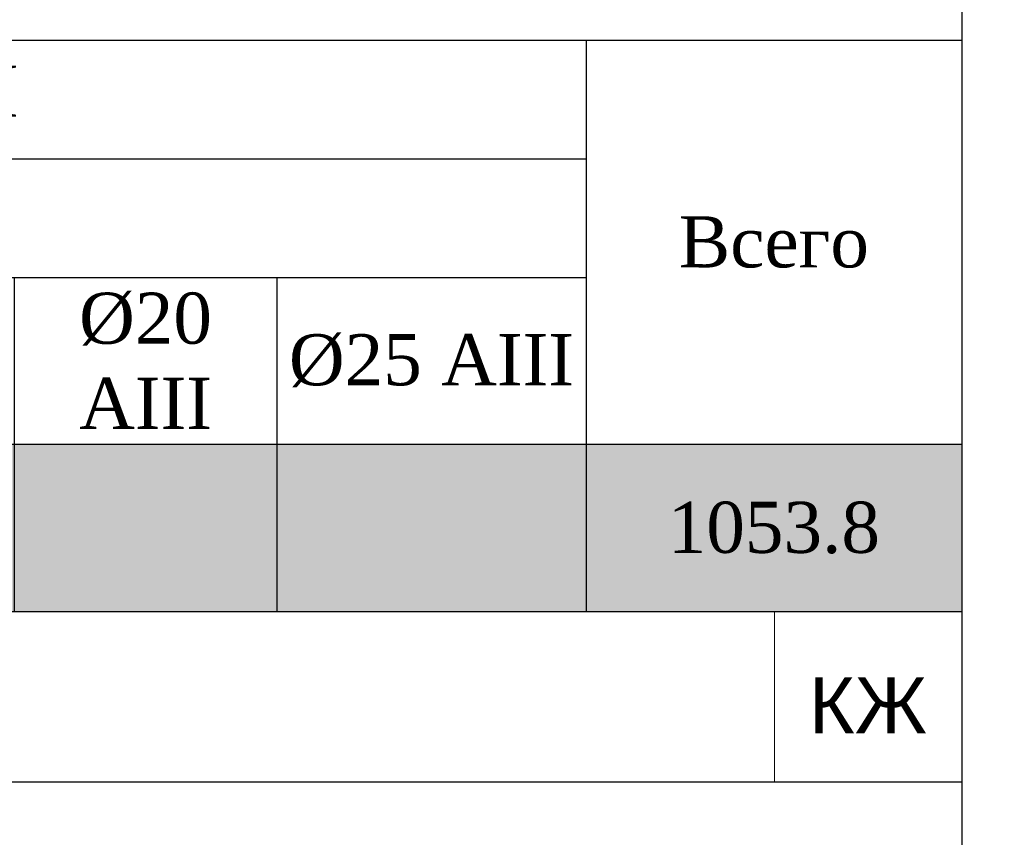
# Model space of a CAD drawing. Header units: millimetres. Extents: x -33345 to 4712671, y -3392 to 121473.
# Tile 103 of 256: x 664658 to 670438, y 49177 to 53976. Entities that reach past the tile are written whole.
import ezdxf

# ---------------------------------------------------------------- set-up
doc = ezdxf.new("R2010")
doc.units = ezdxf.units.MM
doc.layers.add('Lina', color=7, linetype='Continuous', lineweight=20)
doc.layers.add('КЖ Текст', color=250, linetype='Continuous', lineweight=15)
doc.styles.get("Standard").update_dxf_attribs({"font": 'arial.ttf'})
doc.styles.add('Times New Roman', font='times.ttf')
doc.styles.add('X-U-RW-01$0$StyleROMANS', font='GOTHIC.TTF')

# ---------------------------------------------------------------- blocks, each defined once
blk = doc.blocks.new('awe4tD')
at = {"layer": 'Lina', "lineweight": 30, "ltscale": 10}
blk.add_lwpolyline([(-44239514.9, 22734877.9), (-44312814.9, 22734877.9), (-44312814.9, 22775877.9), (-44239514.9, 22775877.9)], close=True, dxfattribs=at)
blk = doc.blocks.new('*T1949')
at = {"color": 0, "linetype": 'ByBlock', "lineweight": -2, "transparency": 16777216}
for p, q in [((0, 0), (18500, 0)), ((0, 0), (0, -9625)), ((18500, 0), (18500, -9625)), ((0, -1082), (18500, -1082)), ((1557.2, -1082), (1557.2, -2131.5)), ((5105.6, -1082), (5105.6, -2131.5)), ((10255.5, -1082), (10255.5, -2131.5)), ((12936.6, -1082), (12936.6, -4599.8)), ((14479.2, -1082), (14479.2, -4599.8)), ((16294.1, -1082), (16294.1, -4599.8)), ((0, -2131.5), (18500, -2131.5)), ((0, -3107.2), (18500, -3107.2)), ((1557.2, -3107.2), (1557.2, -4599.8)), ((5105.6, -3107.2), (5105.6, -4599.8)), ((10255.5, -3107.2), (10255.5, -4599.8)), ((0, -3853.5), (18500, -3853.5)), ((0, -4599.8), (18500, -4599.8)), ((0, -5295.7), (18500, -5295.7)), ((5105.6, -5295.7), (5105.6, -9625)), ((5105.6, -6271.4), (18500, -6271.4)), ((16294.1, -6271.4), (16294.1, -9625)), ((5105.6, -6967.3), (16294.1, -6967.3)), ((0, -7663.1), (16294.1, -7663.1)), ((10255.5, -7663.1), (10255.5, -9625)), ((12936.6, -7663.1), (12936.6, -9625)), ((14479.2, -7663.1), (14479.2, -9625)), ((0, -8641.7), (18500, -8641.7)), ((0, -9625), (18500, -9625))]:
    blk.add_line(p, q, dxfattribs=at)
at = {"color": 9, "true_color": 0xc7c8ca, "transparency": 16777216}
for points in [[(14479.2, -2131.5), (14479.2, -3107.2), (16294.1, -2131.5), (16294.1, -3107.2)], [(16294.1, -2131.5), (16294.1, -3107.2), (18500, -2131.5), (18500, -3107.2)], [(14479.2, -3107.2), (14479.2, -3853.5), (16294.1, -3107.2), (16294.1, -3853.5)], [(16294.1, -3107.2), (16294.1, -3853.5), (18500, -3107.2), (18500, -3853.5)], [(14479.2, -3853.5), (14479.2, -4599.8), (16294.1, -3853.5), (16294.1, -4599.8)], [(16294.1, -3853.5), (16294.1, -4599.8), (18500, -3853.5), (18500, -4599.8)], [(5105.6, -8641.7), (5105.6, -9625), (10255.5, -8641.7), (10255.5, -9625)], [(10255.5, -8641.7), (10255.5, -9625), (12936.6, -8641.7), (12936.6, -9625)], [(12936.6, -8641.7), (12936.6, -9625), (14479.2, -8641.7), (14479.2, -9625)], [(14479.2, -8641.7), (14479.2, -9625), (16294.1, -8641.7), (16294.1, -9625)], [(16294.1, -8641.7), (16294.1, -9625), (18500, -8641.7), (18500, -9625)]]:
    blk.add_solid(points, dxfattribs=at)
at = {"color": 0, "lineweight": 25, "transparency": 16777216, "char_height": 300, "attachment_point": 5, "style": 'Times New Roman'}
for s, insert, width in [('Спецификация материалов на ФП-1', (9250, -541), 18497), ('Марка поз', (778.6, -1606.7), 1554.215), ('L элемента, м', (11596.1, -1606.7), 2678.109), ('Кол-   во', (13707.9, -1606.7), 1539.615), ('Масса   ед, кг', (15386.7, -1606.7), 1811.84), ('Обозначение', (3331.4, -1606.7), 3545.394), ('Наименование', (7680.6, -1606.7), 5146.908), ('Примеч.', (17397, -1606.7), 2202.918), ('{\\C230;Дополнительная арматура верхней  }', (6468.3, -2619.3), 12933.627), ('{\\C230;1}', (13707.9, -2619.3), 1539.615), ('{\\C230;1053.7896}', (15386.7, -2619.3), 1811.84), ('{\\C230;1053.7896}', (17397, -2619.3), 2202.918), ('{\\C5;1}', (778.6, -3480.4), 1554.215), ('{\\C5;ГОСТ 34028-2016}', (3331.4, -3480.4), 3545.394), ('{\\C5;%%C12АIII}', (7680.6, -3480.4), 5146.908), ('{\\C5;2200}', (11596.1, -3480.4), 2678.109), ('{\\C5;51}', (13707.9, -3480.4), 1539.615), ('{\\C5;2.0}', (15386.7, -3480.4), 1811.84), ('{\\C5;99.6}', (17397, -3480.4), 2202.918), ('{\\C5;2}', (778.6, -4226.6), 1554.215), ('{\\C5;ГОСТ 34028-2016}', (3331.4, -4226.6), 3545.394), ('{\\C5;%%C12АIII}', (7680.6, -4226.6), 5146.908), ('{\\C5;3500}', (11596.1, -4226.6), 2678.109), ('{\\C5;307', (13707.9, -4226.6), 1539.615), ('{\\C5;3.1}', (15386.7, -4226.6), 1811.84), ('{\\C5;954.2}', (17397, -4226.6), 2202.918), ('\\A1;Ведомось расхода стали на элемент, кг', (9250, -4947.7), 18497), ('\\A1;Изделия арматурные', (11802.8, -5783.5), 13391.391), ('Марка \\Pэлемента', (2552.8, -6479.4), 5102.609), ('\\A1; Арматура класса  А-III', (10699.8, -6619.3), 11185.473), ('{\\C5;ГОСТ 34028-2016}', (10699.8, -7315.2), 11185.473), ('Всего', (17397, -7456.5), 2202.918), ('%%C8АI', (7680.6, -8152.4), 5146.908), ('%%C12 АIII', (11596.1, -8152.4), 2678.109), ('%%C20 АIII', (13707.9, -8152.4), 1539.615), ('%%C25 АIII', (15386.7, -8152.4), 1811.84), ('1053.8', (11596.1, -9133.3), 2678.109), ('1053.8', (17397, -9133.3), 2202.918)]:
    blk.add_mtext(s, dxfattribs=dict(at, insert=insert, width=width))
blk = doc.blocks.new('medgor')
at = {"linetype": 'Continuous', "lineweight": 0}
for p, q in [((-43992634.1, 22934574.8), (-43993734.1, 22934574.8)), ((-43993734.1, 22934574.8), (-43993734.1, 22933574.8))]:
    blk.add_line(p, q, dxfattribs=at)
at = {"ltscale": 25}
blk.add_line((-43992634.1, 22933574.8), (-44011134.1, 22933574.8), dxfattribs=at)
blk.add_lwpolyline([(-44011134.1, 22934574.8), (-43992634.1, 22934574.8), (-43992634.1, 22929074.8), (-44011134.1, 22929074.8)], close=True, dxfattribs=at)
at = {"color": 7, "linetype": 'Continuous', "lineweight": 0, "ltscale": 4, "insert": (-43993184.1, 22934024.8), "char_height": 330, "width": 1100, "attachment_point": 5}
blk.add_mtext('{\\C256;КЖ}', dxfattribs=at)

msp = doc.modelspace()

# ---------------------------------------------------------------- block references
for name, p in [('awe4tD', (44909703.28, -22689876.566)), ('*T1949', (651688.406, 60126.323)), ('medgor', (44662822.514, -22884073.497))]:
    msp.add_blockref(name, p)

# ---------------------------------------------------------------- texts
at = {"layer": 'КЖ Текст', "color": 0, "char_height": 350, "attachment_point": 5, "style": 'X-U-RW-01$0$StyleROMANS'}
for insert, width in [((590216.149, 69272.497), 7453.30724), ((615272.163, 47581.363), 36452.73295)]:
    msp.add_mtext('\\pi-687.015,l700,t700;1.^IДанный лист читать совместно с л. \\P2.^IВязку поперечных стержней (хомутов) во всех пересечениях с рабочей арматурой проводить отожжённой стальной проволокой диаметром 0.8-1.2мм. \\P3.^IКонцы поперечных стержней (хомутов) заводить в тело бетона на длину не менее 50мм.\\P4.^IКонцы продольных стержней заанкеровать в торцевые колонны на длину 40d (d-длина арматурного стержня).\\P5.^IМарка стали для арматуры АIII и АI должно быть 25Г2С или 35ГС по ГОСТ 14098-91\\P{\\A1;\\C256;6.^IПосле распалубливания боковые и верхние поверхности фундамента, соприкасающиеся с грунтом, обклеить полиизолом выступающими снизу фундамента. }', dxfattribs=dict(at, insert=insert, width=width))

doc.saveas('drawing.dxf')
